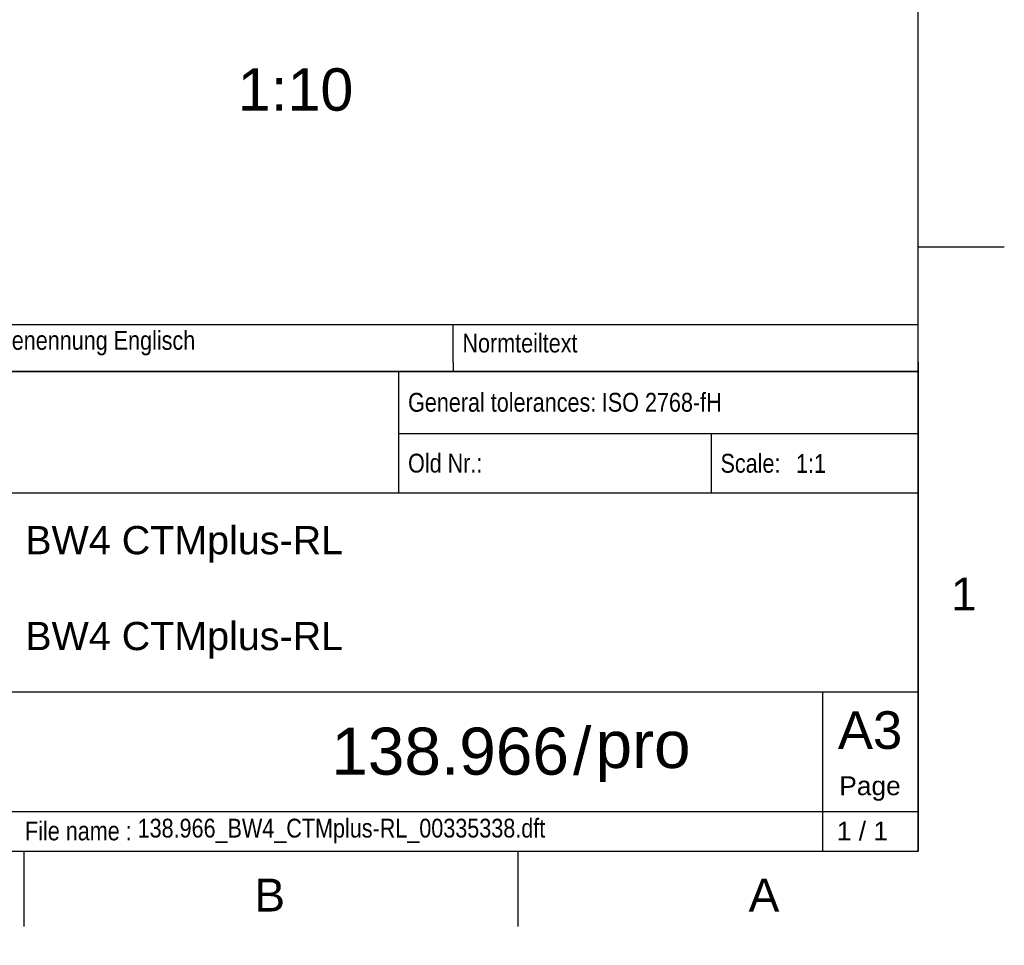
# Model space of a CAD drawing. Header units: millimetres. Extents: x -40 to 419, y 0 to 295.
# Tile 40 of 73: x 315 to 419, y 0 to 98. Entities that reach past the tile are written whole.
import ezdxf
from ezdxf import colors
from ezdxf.entities.mleader import LeaderData, LeaderLine
from ezdxf.enums import TextEntityAlignment as Align
from ezdxf.math import Vec2, Vec3

# ---------------------------------------------------------------- set-up
doc = ezdxf.new("R2010")
doc.units = ezdxf.units.MM
for name, color, linetype in [('Cartouche', 7, 'Continuous'), ('Défaut', 7, 'Continuous'), ('Format', 7, 'Continuous'), ('Marges', 7, 'Continuous'), ('Standard', 7, 'Continuous')]:
    doc.layers.add(name, color=color, linetype=linetype)
doc.styles.add('SEACAD_Arial', font='arial.ttf')

# ---------------------------------------------------------------- blocks, each defined once
blk = doc.blocks.new('_Dot')
at = {"color": 0, "linetype": 'ByBlock', "lineweight": -2}
blk.add_line((-0.5, 0), (-1, 0), dxfattribs=at)
at = {"color": 0, "linetype": 'ByBlock', "const_width": 0.5}
blk.add_lwpolyline([(-0.25, 0, 1), (0.25, 0, 1)], format="xyb", close=True, dxfattribs=at)
blk = doc.blocks.new('SE5')
at = {"layer": 'Marges', "char_height": 3.5, "width": 3.7133, "attachment_point": 1}
for s, insert in [('{\\fArial|b0||i0||c0|p34;\\C7;\\H3.5;\\W1.;1}', (413.5, 39.09)), ('{\\fArial|b0||i0||c0|p34;\\C7;\\H3.5;\\W1.;B}', (339.5, 7.09)), ('{\\fArial|b0||i0||c0|p34;\\C7;\\H3.5;\\W1.;A}', (392, 7.09))]:
    blk.add_mtext(s, dxfattribs=dict(at, insert=insert))
blk = doc.blocks.new('SE4')
at = {"layer": 'Marges'}
blk.add_blockref('SE5', (0, 0), dxfattribs=at)

msp = doc.modelspace()

# ---------------------------------------------------------------- linework, layer by layer
at = {"layer": 'Cartouche', "color": 7, "linetype": 'Continuous'}
for p, q in [((410.0001, 61.0008), (220.0001, 61.0008)), ((354.8221, 61.0008), (354.8221, 48.0786)), ((354.8221, 54.4108), (410, 54.4108)), ((276.46, 48.0786), (410, 48.0786)), ((273.46, 26.9286), (410, 26.9286)), ((399.8401, 26.9286), (399.8399, 10.0086)), ((297.36, 14.2386), (410, 14.2386))]:
    msp.add_line(p, q, dxfattribs=at)
at = {"layer": 'Défaut', "color": 7, "linetype": 'Continuous'}
for p, q in [((220, 66.0008), (410, 66.0008)), ((360.6, 62.0008), (360.6, 66.0008)), ((410, 62.0008), (410, 66.0008)), ((360.6, 62.0008), (360.6, 61.0008)), ((410, 62.0008), (410, 61.0008)), ((220, 61.0008), (410, 61.0008)), ((220, 61.0008), (410, 61.0008)), ((410, 61.0008), (410, 10)), ((388.0121, 54.4108), (388.0121, 48.0808)), ((220, 10), (410, 10))]:
    msp.add_line(p, q, dxfattribs=at)
at = {"layer": 'Marges', "color": 7, "linetype": 'Continuous'}
for p, q in [((410, 10), (410, 287)), ((410, 74.25), (419.1561, 74.25)), ((10, 10), (410, 10)), ((315, 10), (315, 2)), ((367.5, 10), (367.5, 2))]:
    msp.add_line(p, q, dxfattribs=at)

# ---------------------------------------------------------------- block references
msp.add_blockref('SE4', (0, 0))

# ---------------------------------------------------------------- texts
at = {"layer": 'Cartouche', "char_height": 2}
for s, insert, width, attachment_point in [('{\\fArial Narrow|b0||i0||c0|p34;\\C7;\\H2.;\\W1.;General tolerances:}', (355.8221, 57.702), 29.58847, 4), ('{\\fArial Narrow|b0||i0||c0|p34;\\C7;\\H2.;\\W1.;ISO 2768-fH}', (376.4026, 57.7054), 32.774717, 4), ('{\\fArial Narrow|b0||i0||c0|p34;\\C7;\\H2.;\\W1.;Old Nr.:}', (355.8221, 51.2354), 13.043037, 4), ('{\\fArial Narrow|b0||i0||c0|p34;\\C7;\\H2.;\\W1.;Scale:}', (389.0121, 51.2213), 9.626832, 4), ('{\\fArial|b0||i0||c0|p34;\\C7;\\H2.;\\W1.;Page}', (404.889, 16.6566), 9.662494, 5), ('{\\fArial Narrow|b0||i0||c0|p34;\\C7;\\H2.;\\W1.;File name :}', (315.1369, 12.1453), 19.97745, 4), ('{\\fArial Narrow|b0||i0||c0|p34;\\C7;\\H2.;\\W1.;138.966_BW4_CTMplus-RL_00335338.dft}', (327.0951, 12.1533), 71.671298, 4)]:
    msp.add_mtext(s, dxfattribs=dict(at, insert=insert, width=width, attachment_point=attachment_point))
at = {"layer": 'Défaut'}
for s, insert, char_height, width, attachment_point in [('{\\fArial Narrow|b0||i0||c0|p34;\\C7;\\H2.;\\W1.;Benennung Englisch}', (312.2, 64.0008), 2, 47.4, 4), ('{\\fArial Narrow|b0||i0||c0|p34;\\C7;\\H2.;\\W1.;Normteiltext}', (361.6, 64.0008), 2, 47.4, 4), ('{\\fArial Narrow|b0||i0||c0|p34;\\C7;\\H2.;\\W1.;1:1}', (397.0368, 51.2166), 2, 11.732802, 4), ('{\\fArial|b0||i0||c0|p34;\\C7;\\H3.;\\W1.;BW4 CTMplus-RL}', (315.1628, 42.6113), 3, 93.809481, 4), ('{\\fArial|b0||i0||c0|p34;\\C7;\\H3.;\\W1.;BW4 CTMplus-RL}', (315.1628, 32.423), 3, 93.809481, 4), ('{\\fArial|b0||i0||c0|p34;\\C7;\\H5.;\\W1.;138.966}', (372.9104, 20.6008), 5, 57.728847, 6), ('{\\fArial|b0||i0||c0|p34;\\C7;\\H5.;\\W1.;/}', (374.3158, 20.6), 5, 2.696999, 5), ('{\\fArial|b0||i0||c0|p34;\\C7;\\H5.;\\W1.;pro}', (375.7364, 20.5957), 5, 21.11407, 4)]:
    msp.add_mtext(s, dxfattribs=dict(at, insert=insert, char_height=char_height, width=width, attachment_point=attachment_point))
at = {"layer": 'Format', "insert": (404.8965, 22.8481), "char_height": 4, "width": 9.701766, "attachment_point": 5}
msp.add_mtext('{\\fArial|b0||i0||c0|p34;\\C7;\\H4.;\\W1.;A3}', dxfattribs=at)
at = {"layer": 'Standard', "color": 7, "linetype": 'Continuous', "style": 'SEACAD_Arial'}
for s, p in [('1', (337.7323, 93.2151)), ('10', (343.0149, 93.2151)), (':', (341.2541, 93.2151))]:
    msp.add_text(s, height=4.5, dxfattribs=at).set_placement(p, align=Align.TOP_LEFT)

# ---------------------------------------------------------------- leaders
at = {"layer": 'Cartouche', "color": 7, "linetype": 'Continuous'}
ml = msp.add_multileader_mtext('Standard', dxfattribs=at)
ml.set_content('{\\pxsm0.9;\\fArial|b0||i0||c0|p34;\\W1.;1 / 1\\P}', color=256)
ml.set_leader_properties()
ml.set_arrow_properties(name='DOT')
ml.build(insert=Vec2(0, 0))
ml.multileader.update_dxf_attribs({"leader_type": 0, "dogleg_length": 0, "arrow_head_size": 2})
ctx = ml.context
ctx.base_point, ctx.char_height, ctx.arrow_head_size, ctx.landing_gap_size = Vec3(399.7761, 12.1321), 2, 2, 0.7
ctx.text_align_type = 1
notes = []
notes.append((ctx, [(0, (0, 0, 0), (0, 0), (1, 0), 1, [])]))
ctx.mtext.insert, ctx.mtext.alignment = Vec3(404.0841, 13.1491), 2
for ctx, leaders in notes:
    for number, flags, end, landing, length, lines in leaders:
        leader = LeaderData()
        leader.index, (leader.has_last_leader_line, leader.has_dogleg_vector, leader.attachment_direction) = number, flags
        leader.last_leader_point, leader.dogleg_vector, leader.dogleg_length = Vec3(end), Vec3(landing), length
        for number, points, colour, breaks in lines:
            line = LeaderLine()
            line.index, line.vertices, line.color, line.breaks = number, Vec3.list(points), colors.encode_raw_color(colour), breaks
            leader.lines.append(line)
        ctx.leaders.append(leader)

doc.saveas('drawing.dxf')
